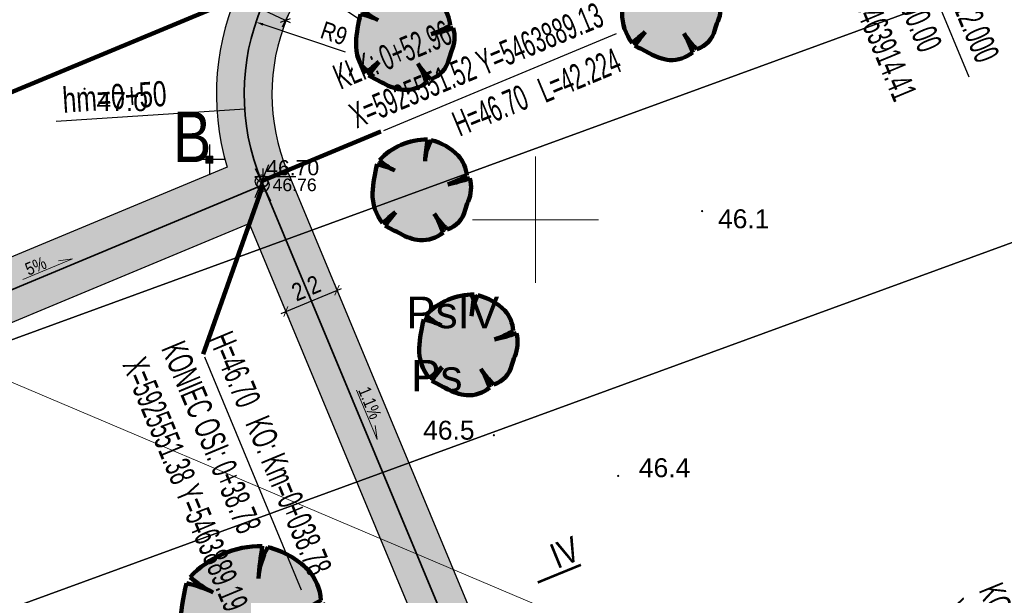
# Model space of a CAD drawing. Header units: metres. Extents: x 0 to 5465380, y 0 to 5925815.
# Tile 40 of 141: x 5463880 to 5463919, y 5925535 to 5925558. Entities that reach past the tile are written whole.
import ezdxf
from ezdxf.enums import TextEntityAlignment as Align

# ---------------------------------------------------------------- set-up
doc = ezdxf.new("R2010")
doc.units = ezdxf.units.M
for name, pattern in [('ACAD_ISO10W100', [18.5, 12, -3, 0.5, -3]), ('CENTER2', [1.125, 0.75, -0.125, 0.125, -0.125]), ('PRZER1-1', [2, 1, -1]), ('PRZER3-1', [4, 3, -1])]:
    doc.linetypes.add(name, pattern=pattern)
for name, color, linetype, lineweight in [('! DB - Nawierzchnia zjazdów', 6, 'Continuous', 30), ('#DEMCAD_OPR.OŚW.ZEW_1_Nr_Pióra__3', 30, 'Continuous', 18), ('#DEMCAD_OPR.OŚW.ZEW_1_Nr_Pióra__5', 161, 'Continuous', 25), ('#DEMCAD_OPR.OŚW.ZEW_1_Nr_Pióra__6', 5, 'Continuous', 35), ('$DR - obrzeże 8x30', 34, 'Continuous', 30), ('$DR - osie ścieżek', 7, 'CENTER2', 15), ('$DR - spadki nawierzchni', 250, 'Continuous', 0), ('$DR - wyp. chodnik', 44, 'Continuous', 5), ('$DR - zał. arch.', 7, 'Continuous', 13), ('$DR - zał. droga', 7, 'Continuous', 13), ('$DR - zał. mapa', 250, 'Continuous', 0), ('____rosliny_Nr_Pióra__161', 62, 'Continuous', 0), ('____rosliny_Nr_Pióra__165', 62, 'Continuous', 200), ('_LL_WOD_Trasa_Nr_Pióra__206', 150, 'Continuous', 211)]:
    doc.layers.add(name, color=color, linetype=linetype, lineweight=lineweight)
for name, color, linetype in [('$DR - opis', 1, 'Continuous'), ('$DR - przekroje', 12, 'Continuous'), ('$DR - rzędne', 1, 'Continuous'), ('$DR - wymiary', 7, 'Continuous'), ('____rosliny', 7, 'Continuous'), ('AecObjExplode_rys 1_Vport_D5A', 7, 'Continuous'), ('AecObjExplode_rys 3_Vport_DDD', 7, 'Continuous'), ('AecObjExplode_rys 4_Vport_E22', 7, 'Continuous'), ('C-DROGI-SYTUACJA', 7, 'Continuous'), ('C-DROGI-SYTUACJA-ETYKIETY', 7, 'Continuous')]:
    doc.layers.add(name, color=color, linetype=linetype)
for name, color, linetype, lineweight, true_color in [('CC_Kanalizacja', 7, 'Continuous', 18, 0x803300), ('CC_Punkt wysokościowy', 7, 'Continuous', 18, 0x0a0909), ('EGBD03', 7, 'Continuous', 18, 0x008000), ('EGBK02_O', 7, 'PRZER3-1', 18, 0x008000), ('EGBU01_O', 7, 'PRZER1-1', 18, 0x008000)]:
    doc.layers.add(name, color=color, linetype=linetype, lineweight=lineweight, true_color=true_color)
doc.styles.add('Arial', font='arial.ttf')
doc.styles.add('ARIAL 2', font='ARIALN.TTF')
doc.styles.add('GEO-INFO', font='arial.ttf')
doc.styles.add('simplex', font='ARIALN.TTF', dxfattribs={"width": 0.7})
doc.styles.get("Standard").update_dxf_attribs({"font": 'arial.ttf'})
doc.dimstyles.new('LINIOWY', dxfattribs={"dimtxt": 0.7, "dimasz": 0.3, "dimexe": 0.3, "dimexo": 0, "dimgap": 0.2, "dimtad": 1, "dimzin": 9, "dimdsep": 46, "dimtxsty": 'ARIAL 2', "dimblk": 'OBLIQUE', "dimcen": 0, "dimdle": 0.2, "dimclrd": 7, "dimclre": 7, "dimclrt": 1, "dimadec": 0, "dimazin": 0, "dimtfac": 1, "dimtofl": 0, "dimtmove": 1, "dimatfit": 3, "dimldrblk": 'OBLIQUE', "dimfxl": 0.3, "dimfxlon": 1, "dimtolj": 1, "dimtzin": 1, "dimarcsym": 0})
doc.dimstyles.new('LINIOWY$4', dxfattribs={"dimtxt": 0.7, "dimasz": 0.3, "dimexe": 0.3, "dimexo": 0, "dimgap": 0.2, "dimtad": 1, "dimzin": 9, "dimdsep": 46, "dimtxsty": 'ARIAL 2', "dimblk1": 'OBLIQUE', "dimsah": 1, "dimcen": 0, "dimdle": 0.2, "dimclrd": 7, "dimclre": 7, "dimclrt": 1, "dimadec": 0, "dimazin": 0, "dimtfac": 1, "dimtofl": 0, "dimtmove": 1, "dimatfit": 3, "dimldrblk": 'OBLIQUE', "dimfxl": 0.3, "dimfxlon": 1, "dimtolj": 1, "dimtzin": 1, "dimarcsym": 0})

# ---------------------------------------------------------------- blocks, each defined once
blk = doc.blocks.new('GK.6640.1913.2022 szara')
at = {"layer": 'CC_Punkt wysokościowy'}
for points in [[(5463882.152, 5925555.193, 1), (5463882.062, 5925555.193, 1)], [(5463906.648, 5925550.34, 1), (5463906.558, 5925550.34, 1)], [(5463898.388, 5925541.455, 1), (5463898.298, 5925541.455, 1)], [(5463903.32, 5925539.839, 1), (5463903.23, 5925539.839, 1)]]:
    blk.add_hatch(color=252, dxfattribs=at).paths.add_polyline_path(points)
at = {"color": 252, "linetype": 'Continuous', "lineweight": 13, "flags": 128}
for points in [[(5463900, 5925547.5), (5463900, 5925552.5)], [(5463897.5, 5925550), (5463902.5, 5925550)]]:
    blk.add_lwpolyline(points, dxfattribs=at)
at = {"layer": 'CC_Kanalizacja', "color": 252}
blk.add_lwpolyline([(5463925.169, 5925524.087), (5463917.463, 5925527.334), (5463872.554, 5925546.371)], dxfattribs=at)
at = {"layer": 'EGBD03', "color": 52, "linetype": 'Continuous', "lineweight": 30}
blk.add_lwpolyline([(5463976.53, 5925486.659), (5463970.344, 5925578.524), (5463983.032, 5925590.042), (5463928.32, 5925650.72), (5463927.256, 5925651.9), (5463894.766, 5925638.737), (5463911.73, 5925597.06), (5463843.77, 5925569.527), (5463856.962, 5925537.116), (5463925.884, 5925562.287), (5463928.865, 5925568.698), (5463933.562, 5925570.413), (5463940.422, 5925551.628), (5463935.726, 5925549.913), (5463929.655, 5925553.021), (5463860.732, 5925527.855), (5463901.732, 5925427.127), (5463960.738, 5925457.702)], close=True, dxfattribs=at)
blk.add_lwpolyline([(5463824.164, 5925585.789), (5463828.477, 5925575.152), (5463845.745, 5925532.569), (5463890.8, 5925421.463), (5463901.732, 5925427.127), (5463860.732, 5925527.855), (5463929.655, 5925553.021), (5463935.726, 5925549.913), (5463940.422, 5925551.628), (5463933.562, 5925570.413), (5463928.865, 5925568.698), (5463925.884, 5925562.287), (5463856.962, 5925537.116), (5463843.77, 5925569.527)], dxfattribs=at)
at = {"layer": 'CC_Punkt wysokościowy', "color": 252, "lineweight": 0, "style": 'Arial'}
for s, p in [('47.0', (5463882.582, 5925554.307)), ('46.1', (5463907.236, 5925549.661)), ('46.5', (5463895.538, 5925541.278)), ('46.4', (5463904.096, 5925539.79))]:
    blk.add_text(s, height=0.75, dxfattribs=at).set_placement(p)
at = {"layer": 'EGBK02_O', "color": 7, "linetype": 'Continuous', "lineweight": 0, "style": 'GEO-INFO'}
blk.add_text('PsIV', height=1.25, dxfattribs=at).set_placement((5463896.712, 5925546.313, 10.8), align=Align.MIDDLE)
at = {"layer": 'EGBU01_O', "color": 7, "linetype": 'Continuous', "lineweight": 0, "style": 'GEO-INFO'}
blk.add_text('Ps', height=1.25, dxfattribs=at).set_placement((5463896.08, 5925543.804, 10.8), align=Align.MIDDLE)
blk = doc.blocks.new('Symbol drzewa rzut 1 12_2', base_point=(5464021.331, 5925651.474))
at = {"layer": '____rosliny_Nr_Pióra__161', "linetype": 'Continuous'}
blk.add_hatch(color=256, dxfattribs=at).paths.add_polyline_path([(5464019.976, 5925648.908, 0.102387), (5464021.145, 5925648.482, 0.189926), (5464022.532, 5925648.9, 0.058172), (5464022.043, 5925650.033, 0.060987), (5464022.784, 5925649.08, 0.261493), (5464023.889, 5925650.213, -0.023868), (5464024.071, 5925650.708, 0.176093), (5464024.209, 5925652.088, -0.033475), (5464022.89, 5925651.757, 0.059133), (5464024.03, 5925652.246, 0.165491), (5464023.55, 5925653.464, 0.138163), (5464021.983, 5925654.408, 0.117282), (5464021.574, 5925653.179, -0.017941), (5464021.76, 5925654.455, 0.21157), (5464018.862, 5925653.307, 0.07472), (5464019.763, 5925652.668, 0.066738), (5464018.72, 5925653.064, 0.048896), (5464018.403, 5925651.358, 0.176271), (5464018.949, 5925649.555, -0.009616), (5464019.736, 5925650.192, 0.030984), (5464019.1, 5925649.388, -0.00375)], flags=0)
at = {"layer": '____rosliny_Nr_Pióra__165', "linetype": 'Continuous'}
for centre, radius, start, end in [((5464021.606, 5925650.61), 3.848, 87.7038, 135.4874), ((5464039.435, 5925651.228), 17.968, 169.6537, 173.7651), ((5464024.363, 5925652.933), 2.799, 148.201, 174.9578), ((5464021.092, 5925651.156), 3.372, 43.1971, 74.6625), ((5464022, 5925652.149), 2.032, 2.7308, 40.3178), ((5464027.263, 5925650.594), 8.893, 163.8748, 175.0721), ((5464017.763, 5925648.978), 4.197, 61.5472, 76.8198), ((5464021.44, 5925655.985), 3.717, 226.083, 243.1759), ((5464021.4, 5925656.805), 5.263, 286.4462, 299.9827), ((5464021.086, 5925661.76), 10.165, 280.2246, 287.8936), ((5464022.242, 5925651.587), 2.029, 334.319, 14.2669), ((5464021.154, 5925651.207), 2.755, 176.8614, 216.849), ((5464029.159, 5925648.553), 5.525, 157.0402, 162.5092), ((5464022.327, 5925650.631), 1.616, 286.4227, 345.04), ((5464035.9, 5925629.435), 26.309, 127.9083, 130.1121), ((5464025.894, 5925644.662), 8.277, 138.0797, 145.1786), ((5464026.305, 5925652.583), 4.967, 210.8951, 224.8549), ((5464017.436, 5925647.374), 5.32, 16.6807, 29.9976), ((5463987.474, 5925590.705), 66.663, 60.81982, 61.67915), ((5464021.589, 5925651.518), 3.068, 238.2841, 261.668), ((5464021.307, 5925650.451), 1.976, 265.2902, 308.3056)]:
    blk.add_arc(centre, radius, start, end, dxfattribs=at)
blk = doc.blocks.new('Symbol drzewa rzut 1 12', base_point=(5464021.331, 5925651.474))
at = {"layer": '____rosliny_Nr_Pióra__161', "linetype": 'Continuous'}
blk.add_hatch(color=256, dxfattribs=at).paths.add_polyline_path([(5464020.428, 5925649.763, 0.102387), (5464021.207, 5925649.479, 0.189926), (5464022.131, 5925649.758, 0.058172), (5464021.806, 5925650.513, 0.060987), (5464022.3, 5925649.878, 0.261493), (5464023.036, 5925650.633, -0.023868), (5464023.157, 5925650.963, 0.176093), (5464023.249, 5925651.883, -0.033475), (5464022.37, 5925651.663, 0.059133), (5464023.13, 5925651.989, 0.165491), (5464022.81, 5925652.801, 0.138163), (5464021.766, 5925653.43, 0.117282), (5464021.493, 5925652.611, -0.017941), (5464021.617, 5925653.461, 0.21157), (5464019.685, 5925652.696, 0.07472), (5464020.285, 5925652.27, 0.066738), (5464019.59, 5925652.534, 0.048896), (5464019.379, 5925651.397, 0.176271), (5464019.743, 5925650.195, -0.009616), (5464020.267, 5925650.619, 0.030984), (5464019.843, 5925650.083, -0.00375)], flags=0)
at = {"layer": '____rosliny_Nr_Pióra__165', "linetype": 'Continuous'}
for centre, radius, start, end in [((5464021.514, 5925650.898), 2.565, 87.7038, 135.4874), ((5464033.401, 5925651.31), 11.978, 169.6537, 173.7651), ((5464023.352, 5925652.446), 1.866, 148.201, 174.9578), ((5464021.171, 5925651.262), 2.248, 43.1971, 74.6625), ((5464021.403, 5925654.481), 2.478, 226.083, 243.1759), ((5464021.777, 5925651.924), 1.355, 2.7308, 40.3178), ((5464025.286, 5925650.887), 5.929, 163.8748, 175.0721), ((5464018.952, 5925649.81), 2.798, 61.5472, 76.8198), ((5464021.377, 5925655.028), 3.509, 286.4462, 299.9827), ((5464021.167, 5925658.332), 6.776, 280.2246, 287.8936), ((5464021.938, 5925651.55), 1.353, 334.319, 14.2669), ((5464021.213, 5925651.296), 1.837, 176.8614, 216.849), ((5464031.043, 5925636.781), 17.539, 127.9083, 130.1121), ((5464024.373, 5925646.933), 5.518, 138.0797, 145.1786), ((5464021.995, 5925650.912), 1.078, 286.4227, 345.04), ((5464026.549, 5925649.526), 3.684, 157.0402, 162.5092), ((5464024.647, 5925652.213), 3.311, 210.8951, 224.8549), ((5464018.734, 5925648.74), 3.546, 16.6807, 29.9976), ((5463998.76, 5925610.961), 44.442, 60.8198, 61.6791), ((5464021.503, 5925651.503), 2.046, 238.2841, 261.668), ((5464021.315, 5925650.792), 1.317, 265.2902, 308.3056)]:
    blk.add_arc(centre, radius, start, end, dxfattribs=at)
blk = doc.blocks.new('świetlica_bezrzecze_PB_PZT oczyszczony')
at = {"layer": '#DEMCAD_OPR.OŚW.ZEW_1_Nr_Pióra__3', "linetype": 'Continuous'}
blk.add_hatch(color=256, dxfattribs=at).paths.add_polyline_path([(5463887.135, 5925552.385, 1), (5463886.99, 5925552.385, 1)], flags=0)
at = {"layer": '#DEMCAD_OPR.OŚW.ZEW_1_Nr_Pióra__6', "linetype": 'Continuous'}
blk.add_hatch(color=256, dxfattribs=at).paths.add_polyline_path([(5463887.202, 5925552.525), (5463886.922, 5925552.525), (5463886.922, 5925552.245), (5463887.202, 5925552.245)], flags=0)
at = {"layer": '#DEMCAD_OPR.OŚW.ZEW_1_Nr_Pióra__3', "linetype": 'Continuous', "flags": 128}
blk.add_lwpolyline([(5463886.922, 5925552.525), (5463887.202, 5925552.525), (5463887.202, 5925552.245), (5463886.922, 5925552.245)], close=True, dxfattribs=at)
at = {"layer": '#DEMCAD_OPR.OŚW.ZEW_1_Nr_Pióra__5', "linetype": 'Continuous', "flags": 128}
for points in [[(5463887.062, 5925552.985), (5463887.062, 5925551.785)], [(5463887.662, 5925552.385), (5463886.462, 5925552.385)]]:
    blk.add_lwpolyline(points, dxfattribs=at)
at = {"layer": '#DEMCAD_OPR.OŚW.ZEW_1_Nr_Pióra__6', "linetype": 'Continuous'}
blk.add_circle((5463887.062, 5925552.385), 0.0725, dxfattribs=at)
at = {"layer": '_LL_WOD_Trasa_Nr_Pióra__206', "linetype": 'Continuous'}
blk.add_line((5463875.395, 5925553.467), (5463932.464, 5925577.219), dxfattribs=at)
at = {"layer": '____rosliny', "linetype": 'Continuous', "rotation": 1.544128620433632}
for name, p in [('Symbol drzewa rzut 1 12', (5463905.386, 5925558.326)), ('Symbol drzewa rzut 1 12', (5463894.826, 5925557.142)), ('Symbol drzewa rzut 1 12', (5463895.481, 5925551.183)), ('Symbol drzewa rzut 1 12', (5463897.33, 5925545.035)), ('Symbol drzewa rzut 1 12_2', (5463888.809, 5925534.064))]:
    blk.add_blockref(name, p, dxfattribs=at)
blk = doc.blocks.new('Rys. 2. Plan sytuacyjny Cynamonowa')
at = {"layer": '! DB - Nawierzchnia zjazdów', "lineweight": 9, "true_color": 0x5994a6}
h = blk.add_hatch(dxfattribs=at)
h.set_pattern_fill('ANSI37', color=135, scale=0.15, angle=26)
h.set_pattern_definition([(71, (0, 0), (-0.45030322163, 0.15505183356), []), (161, (0, 0), (-0.15505183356, -0.45030322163), [])])
edge = h.paths.add_edge_path()
edge.add_line((5463812.143, 5925608.65), (5463827.843, 5925615.171))
edge.add_arc((5463830.144, 5925609.63), 6, 112.5554, 202.1104)
edge.add_line((5463824.586, 5925607.372), (5463896.975, 5925429.191))
edge.add_arc((5463902.534, 5925431.449), 6, 202.1104, 297.3667)
edge.add_line((5463905.292, 5925426.121), (5463890.131, 5925418.273))
edge.add_arc((5463887.373, 5925423.602), 6, 297.3667, 382.1104)
edge.add_line((5463892.931, 5925425.86), (5463820.003, 5925605.367))
edge.add_arc((5463814.444, 5925603.109), 6, 22.1104, 112.5569)
blk = doc.blocks.new('_OBLIQUE')
at = {"color": 0, "linetype": 'ByBlock'}
blk.add_line((-0.5, -0.5), (0.5, 0.5), dxfattribs=at)
blk = doc.blocks.new('*D15')
at = {"layer": '$DR - spadki nawierzchni', "color": 7, "lineweight": -2, "transparency": 16777216}
for p, q in [((5463889.905, 5925546.278), (5463892.306, 5925547.277)), ((5463892.006, 5925547.478), (5463892.236, 5925546.924)), ((5463889.975, 5925546.632), (5463890.205, 5925546.078))]:
    blk.add_line(p, q, dxfattribs=at)
at = {"layer": 'Defpoints', "color": 0, "transparency": 16777216}
for p in [(5463891.97, 5925547.563), (5463892.121, 5925547.201), (5463889.939, 5925546.718)]:
    blk.add_point(p, dxfattribs=at)
at = {"layer": '$DR - spadki nawierzchni', "color": 7, "lineweight": -2, "transparency": 16777216, "xscale": 0.3, "yscale": 0.3, "zscale": 0.3}
for p, rotation in [((5463892.121, 5925547.201), 22.59708777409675), ((5463890.09, 5925546.355), 202.5970877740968)]:
    blk.add_blockref('_OBLIQUE', p, dxfattribs=dict(at, rotation=rotation))
at = {"layer": '$DR - spadki nawierzchni', "color": 1, "transparency": 16777216, "insert": (5463890.894, 5925547.287), "char_height": 0.7, "attachment_point": 5, "rotation": 22.5971, "style": 'ARIAL 2'}
blk.add_mtext('\\A1;2.2', dxfattribs=at)
blk = doc.blocks.new('*D59')
at = {"layer": '$DR - wymiary', "color": 7, "lineweight": -2, "transparency": 16777216}
for p, q in [((5463887.912, 5925558.929), (5463890.261, 5925557.815)), ((5463888.221, 5925559.114), (5463887.964, 5925558.572)), ((5463890.209, 5925558.172), (5463889.952, 5925557.63))]:
    blk.add_line(p, q, dxfattribs=at)
at = {"layer": 'Defpoints', "color": 0, "transparency": 16777216}
for p in [(5463888.313, 5925559.308), (5463890.301, 5925558.366), (5463890.081, 5925557.901)]:
    blk.add_point(p, dxfattribs=at)
at = {"layer": '$DR - wymiary', "color": 7, "lineweight": -2, "transparency": 16777216, "xscale": 0.3, "yscale": 0.3, "zscale": 0.3}
for p, rotation in [((5463888.093, 5925558.843), 154.6360561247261), ((5463890.081, 5925557.901), 334.6360561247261)]:
    blk.add_blockref('_OBLIQUE', p, dxfattribs=dict(at, rotation=rotation))
at = {"layer": '$DR - wymiary', "color": 1, "transparency": 16777216, "insert": (5463889.323, 5925558.87), "char_height": 0.7, "attachment_point": 5, "rotation": 334.6361, "style": 'ARIAL 2'}
blk.add_mtext('\\A1;2.2', dxfattribs=at)
blk = doc.blocks.new('*D60')
at = {"layer": '$DR - wymiary', "color": 7, "lineweight": -2, "transparency": 16777216}
blk.add_line((5463892.454, 5925556.649), (5463889.189, 5925557.742), dxfattribs=at)
at = {"layer": '$DR - wymiary', "color": 7, "transparency": 16777216}
blk.add_solid([(5463889.205, 5925557.789), (5463889.173, 5925557.694), (5463888.905, 5925557.837)], dxfattribs=at)
at = {"layer": 'Defpoints', "color": 0, "transparency": 16777216}
for p in [(5463888.905, 5925557.837), (5463897.44, 5925554.982)]:
    blk.add_point(p, dxfattribs=at)
at = {"layer": '$DR - wymiary', "color": 1, "transparency": 16777216, "insert": (5463892.002, 5925557.389), "char_height": 0.7, "attachment_point": 5, "rotation": 341.5017, "style": 'ARIAL 2'}
blk.add_mtext('\\A1;R9', dxfattribs=at)
blk = doc.blocks.new('*D61')
at = {"layer": '$DR - wymiary', "color": 7, "lineweight": -2, "transparency": 16777216}
blk.add_line((5463893.029, 5925557.928), (5463891.12, 5925559.203), dxfattribs=at)
at = {"layer": '$DR - wymiary', "color": 7, "transparency": 16777216}
blk.add_solid([(5463891.148, 5925559.245), (5463891.092, 5925559.162), (5463890.871, 5925559.37)], dxfattribs=at)
at = {"layer": 'Defpoints', "color": 0, "transparency": 16777216}
for p in [(5463890.871, 5925559.37), (5463897.44, 5925554.982)]:
    blk.add_point(p, dxfattribs=at)
at = {"layer": '$DR - wymiary', "color": 1, "transparency": 16777216, "insert": (5463892.509, 5925558.946), "char_height": 0.7, "attachment_point": 5, "rotation": 326.2551, "style": 'ARIAL 2'}
blk.add_mtext('\\A1;R7.9', dxfattribs=at)
blk = doc.blocks.new('*D62')
at = {"layer": '$DR - wymiary', "color": 7, "lineweight": -2, "transparency": 16777216}
blk.add_line((5463885.997, 5925561.214), (5463888.306, 5925559.956), dxfattribs=at)
at = {"layer": '$DR - wymiary', "color": 7, "transparency": 16777216}
blk.add_solid([(5463888.33, 5925560), (5463888.282, 5925559.912), (5463888.57, 5925559.812)], dxfattribs=at)
at = {"layer": 'Defpoints', "color": 0, "transparency": 16777216}
for p in [(5463888.57, 5925559.812), (5463897.44, 5925554.982)]:
    blk.add_point(p, dxfattribs=at)
at = {"layer": '$DR - wymiary', "color": 1, "transparency": 16777216, "insert": (5463887.286, 5925561.146), "char_height": 0.7, "attachment_point": 5, "rotation": 331.4259, "style": 'ARIAL 2'}
blk.add_mtext('\\A1;R10.1', dxfattribs=at)
blk = doc.blocks.new('*D135')
at = {"layer": '$DR - wymiary', "color": 7, "lineweight": -2, "transparency": 16777216}
for p, q in [((5463954.935, 5925543.267), (5463950.079, 5925543.267)), ((5463955.535, 5925542.11), (5463954.935, 5925543.267)), ((5463956.528, 5925542.11), (5463955.535, 5925542.11))]:
    blk.add_line(p, q, dxfattribs=at)
at = {"layer": 'Defpoints', "color": 0, "transparency": 16777216}
for p in [(5463954.335, 5925543.267), (5463956.528, 5925542.11), (0, 0)]:
    blk.add_point(p, dxfattribs=at)
at = {"layer": '$DR - wymiary', "color": 1, "transparency": 16777216, "insert": (5463952.107, 5925543.825), "char_height": 0.7, "attachment_point": 5, "style": 'ARIAL 2'}
blk.add_mtext('\\A1;5925542.11', dxfattribs=at)
blk = doc.blocks.new('*D136')
at = {"layer": '$DR - wymiary', "color": 7, "lineweight": -2, "transparency": 16777216}
blk.add_line((5463956.528, 5925542.11), (5463956.528, 5925536.093), dxfattribs=at)
at = {"layer": 'Defpoints', "color": 0, "transparency": 16777216}
for p in [(5463956.528, 5925542.11), (5463956.528, 5925540.459), (0, 0)]:
    blk.add_point(p, dxfattribs=at)
at = {"layer": '$DR - wymiary', "color": 1, "transparency": 16777216, "insert": (5463955.971, 5925538.176), "char_height": 0.7, "attachment_point": 5, "rotation": 90, "style": 'ARIAL 2'}
blk.add_mtext('\\A1;5463956.53', dxfattribs=at)
blk = doc.blocks.new('*D137')
at = {"layer": '$DR - wymiary', "color": 7, "lineweight": -2, "transparency": 16777216}
blk.add_line((5463958.724, 5925585.382), (5463964.93, 5925585.382), dxfattribs=at)
at = {"layer": 'Defpoints', "color": 0, "transparency": 16777216}
for p in [(5463958.724, 5925585.382), (5463960.561, 5925585.382), (0, 0)]:
    blk.add_point(p, dxfattribs=at)
at = {"layer": '$DR - wymiary', "color": 1, "transparency": 16777216, "insert": (5463962.845, 5925585.94), "char_height": 0.7, "attachment_point": 5, "style": 'ARIAL 2'}
blk.add_mtext('\\A1;5925585.38', dxfattribs=at)
blk = doc.blocks.new('*D138')
at = {"layer": '$DR - wymiary', "color": 7, "lineweight": -2, "transparency": 16777216}
blk.add_line((5463958.724, 5925585.382), (5463958.724, 5925592.131), dxfattribs=at)
at = {"layer": 'Defpoints', "color": 0, "transparency": 16777216}
for p in [(5463958.724, 5925587.769), (5463958.724, 5925585.382), (0, 0)]:
    blk.add_point(p, dxfattribs=at)
at = {"layer": '$DR - wymiary', "color": 1, "transparency": 16777216, "insert": (5463958.166, 5925590.05), "char_height": 0.7, "attachment_point": 5, "rotation": 90, "style": 'ARIAL 2'}
blk.add_mtext('\\A1;5463958.72', dxfattribs=at)
blk = doc.blocks.new('*D139')
at = {"layer": '$DR - wymiary', "color": 7, "lineweight": -2, "transparency": 16777216}
blk.add_line((5463922.753, 5925589.968), (5463916.372, 5925589.968), dxfattribs=at)
at = {"layer": 'Defpoints', "color": 0, "transparency": 16777216}
for p in [(5463920.738, 5925589.968), (5463922.753, 5925589.968), (0, 0)]:
    blk.add_point(p, dxfattribs=at)
at = {"layer": '$DR - wymiary', "color": 1, "transparency": 16777216, "insert": (5463918.455, 5925590.526), "char_height": 0.7, "attachment_point": 5, "style": 'ARIAL 2'}
blk.add_mtext('\\A1;5925589.97', dxfattribs=at)
blk = doc.blocks.new('*D140')
at = {"layer": '$DR - wymiary', "color": 7, "lineweight": -2, "transparency": 16777216}
blk.add_line((5463922.753, 5925589.968), (5463922.753, 5925583.407), dxfattribs=at)
at = {"layer": 'Defpoints', "color": 0, "transparency": 16777216}
for p in [(5463922.753, 5925589.968), (5463922.753, 5925587.778), (0, 0)]:
    blk.add_point(p, dxfattribs=at)
at = {"layer": '$DR - wymiary', "color": 1, "transparency": 16777216, "insert": (5463922.195, 5925585.493), "char_height": 0.7, "attachment_point": 5, "rotation": 90, "style": 'ARIAL 2'}
blk.add_mtext('\\A1;5463922.75', dxfattribs=at)
blk = doc.blocks.new('*D141')
at = {"layer": '$DR - wymiary', "color": 7, "lineweight": -2, "transparency": 16777216}
blk.add_line((5463902.252, 5925579.937), (5463902.252, 5925574.012), dxfattribs=at)
at = {"layer": 'Defpoints', "color": 0, "transparency": 16777216}
for p in [(5463902.252, 5925579.937), (5463902.252, 5925578.383), (0, 0)]:
    blk.add_point(p, dxfattribs=at)
at = {"layer": '$DR - wymiary', "color": 1, "transparency": 16777216, "insert": (5463901.695, 5925576.097), "char_height": 0.7, "attachment_point": 5, "rotation": 90, "style": 'ARIAL 2'}
blk.add_mtext('\\A1;5463902.25', dxfattribs=at)
blk = doc.blocks.new('*D142')
at = {"layer": '$DR - wymiary', "color": 7, "lineweight": -2, "transparency": 16777216}
blk.add_line((5463902.252, 5925579.937), (5463895.575, 5925579.937), dxfattribs=at)
at = {"layer": 'Defpoints', "color": 0, "transparency": 16777216}
for p in [(5463899.94, 5925579.937), (5463902.252, 5925579.937), (0, 0)]:
    blk.add_point(p, dxfattribs=at)
at = {"layer": '$DR - wymiary', "color": 1, "transparency": 16777216, "insert": (5463897.658, 5925580.495), "char_height": 0.7, "attachment_point": 5, "style": 'ARIAL 2'}
blk.add_mtext('\\A1;5925579.94', dxfattribs=at)
blk = doc.blocks.new('AeccTickCircle')
at = {"color": 0, "linetype": 'ByBlock', "lineweight": -2}
blk.add_circle((0, 0), 0.5, dxfattribs=at)
blk = doc.blocks.new('kota')
at = {"color": 0, "linetype": 'ByBlock', "lineweight": -2}
for p, q in [((0, 0), (0, 1)), ((2, 0.5), (-0.5, 0.5)), ((-0.5, 0.5), (0, 0))]:
    blk.add_line(p, q, dxfattribs=at)
blk = doc.blocks.new('AecObjExplode_rys 1_Vport_D5A')
at = {"layer": 'C-DROGI-SYTUACJA', "color": 152, "linetype": 'ACAD_ISO10W100', "lineweight": 35, "ltscale": 4}
for p, q in [((5463889.13, 5925551.523), (5463905.355, 5925512.541)), ((5463853.388, 5925536.476), (5463889.191, 5925551.378))]:
    blk.add_line(p, q, dxfattribs=at)
blk.add_arc((5463897.44, 5925554.982), 9, 112.5971, 202.5971, dxfattribs=at)
at = {"layer": 'C-DROGI-SYTUACJA-ETYKIETY', "color": 1, "linetype": 'Continuous', "lineweight": -3}
for p, q in [((5463913.341, 5925564.903), (5463917.183, 5925555.671)), ((5463893.977, 5925553.541), (5463903.21, 5925557.383)), ((5463888.459, 5925554.388), (5463880.975, 5925553.894)), ((5463886.86, 5925544.559), (5463890.703, 5925535.326))]:
    blk.add_line(p, q, dxfattribs=at)
at = {"layer": '$DR - wymiary', "color": 1, "linetype": 'Continuous', "lineweight": -3, "xscale": 0.4999999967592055, "yscale": 0.4999999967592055, "zscale": 0.4999999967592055, "rotation": 292.5970877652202}
blk.add_blockref('AeccTickCircle', (5463889.13, 5925551.523), dxfattribs=at)
at = {"layer": '$DR - wymiary', "color": 7, "linetype": 'Continuous', "lineweight": -3, "xscale": 0.6500000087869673, "yscale": 0.6500000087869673, "zscale": 0.6500000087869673}
blk.add_blockref('kota', (5463889.191, 5925551.378), dxfattribs=at)
at = {"layer": '$DR - wymiary', "color": 1, "linetype": 'Continuous', "lineweight": -3, "extrusion": (4.70569e-17, -1.13063e-16, -1), "xscale": 0.4999999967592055, "yscale": 0.4999999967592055, "zscale": 0.4999999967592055, "rotation": 157.4029122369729}
blk.add_blockref('AeccTickCircle', (-5463889.191, 5925551.378), dxfattribs=at)
at = {"layer": 'C-DROGI-SYTUACJA-ETYKIETY', "color": 1, "linetype": 'Continuous', "lineweight": -3, "char_height": 1, "style": 'simplex'}
for s, insert, attachment_point, rotation in [('POCZĄTEK OSI: 0+00.00\\PX=5925571.79 Y=5463914.41', (5463912.582, 5925565.522), 1, 292.5971), ('{\\fArial Narrow|b0|i0|c0|p34;R=12.000}', (5463917.49, 5925556.137), 9, 292.5971), ('KŁK: 0+52.96\\PX=5925551.52 Y=5463889.13', (5463892.901, 5925553.594), 7, 22.5971), ('{\\fArial Narrow|b0|i0|c0|p34;L=42.224}', (5463903.099, 5925556.836), 3, 22.5971), ('{\\fArial|b0|i0|c0|p34;hm=\\fArial|b0|i0|c238|p34;0+50\\fArial|b0|i0|c0|p34;}', (5463881.267, 5925554.226), 7, 3.7806), ('KONIEC OSI: 0+38.78\\PX=5925551.38 Y=5463889.19', (5463886.059, 5925545.281), 1, 292.5971), ('{\\fArial Narrow|b0|i0|c0|p34;KO: Km=0+038.78}', (5463891.01, 5925535.793), 9, 292.5971), ('KONIEC OSI: 0+64.27\\PX=5925522.66 Y=5463927.49', (5463918.497, 5925535.69), 1, 292.0973)]:
    blk.add_mtext(s, dxfattribs=dict(at, insert=insert, attachment_point=attachment_point, rotation=rotation))
at = {"layer": 'C-DROGI-SYTUACJA-ETYKIETY', "color": 7, "linetype": 'Continuous', "lineweight": -3, "char_height": 1, "style": 'simplex'}
for insert, attachment_point, rotation in [((5463899.807, 5925554.446), 9, 22.5971), ((5463889.127, 5925542.846), 3, 292.5971)]:
    blk.add_mtext('{\\fArial Narrow|b0|i0|c238|p34;H=}46.70', dxfattribs=dict(at, insert=insert, attachment_point=attachment_point, rotation=rotation))
at = {"layer": 'C-DROGI-SYTUACJA-ETYKIETY', "color": 1, "linetype": 'Continuous', "lineweight": -3, "insert": (5463889.316, 5925551.753), "char_height": 0.6, "attachment_point": 7}
blk.add_mtext('46.70', dxfattribs=at)
at = {"layer": 'C-DROGI-SYTUACJA-ETYKIETY', "color": 7, "linetype": 'Continuous', "lineweight": -3, "insert": (5463889.566, 5925551.378), "char_height": 0.5, "attachment_point": 4}
blk.add_mtext('{\\fArial|b0|i0|c238|p34;46.76}', dxfattribs=at)
at = {"layer": 'C-DROGI-SYTUACJA-ETYKIETY', "color": 7, "linetype": 'Continuous', "lineweight": -3}
for points in [[(5463889.13, 5925551.523), (5463893.862, 5925553.493)], [(5463889.191, 5925551.378), (5463886.812, 5925544.674)]]:
    blk.add_leader(points, dimstyle='LINIOWY', override={"dimscale": 1, "dimasz": 0, "dimclrd": 256, "dimlwd": 65535}, dxfattribs=at)
blk = doc.blocks.new('AecObjExplode_rys 4_Vport_E22')
at = {"layer": 'C-DROGI-SYTUACJA', "color": 152, "linetype": 'ACAD_ISO10W100', "lineweight": 35, "ltscale": 4}
for p, q in [((5463889.13, 5925551.523), (5463905.355, 5925512.541)), ((5463853.388, 5925536.476), (5463889.191, 5925551.378))]:
    blk.add_line(p, q, dxfattribs=at)
blk.add_arc((5463897.44, 5925554.982), 9, 112.5971, 202.5971, dxfattribs=at)
at = {"layer": 'C-DROGI-SYTUACJA-ETYKIETY', "color": 1, "linetype": 'Continuous', "lineweight": -3}
for p, q in [((5463913.341, 5925564.903), (5463917.183, 5925555.671)), ((5463893.977, 5925553.541), (5463903.21, 5925557.383)), ((5463888.459, 5925554.388), (5463880.975, 5925553.894)), ((5463886.86, 5925544.559), (5463890.703, 5925535.326))]:
    blk.add_line(p, q, dxfattribs=at)
at = {"layer": '$DR - wymiary', "color": 1, "linetype": 'Continuous', "lineweight": -3, "xscale": 0.500000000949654, "yscale": 0.500000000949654, "zscale": 0.500000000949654, "rotation": 292.5970877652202}
blk.add_blockref('AeccTickCircle', (5463889.13, 5925551.523), dxfattribs=at)
at = {"layer": '$DR - wymiary', "color": 7, "linetype": 'Continuous', "lineweight": -3, "xscale": 0.6500000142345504, "yscale": 0.6500000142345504, "zscale": 0.6500000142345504}
blk.add_blockref('kota', (5463889.191, 5925551.378), dxfattribs=at)
at = {"layer": '$DR - wymiary', "color": 1, "linetype": 'Continuous', "lineweight": -3, "extrusion": (4.70569e-17, -1.13063e-16, -1), "xscale": 0.500000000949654, "yscale": 0.500000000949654, "zscale": 0.500000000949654, "rotation": 157.4029122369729}
blk.add_blockref('AeccTickCircle', (-5463889.191, 5925551.378), dxfattribs=at)
at = {"layer": 'C-DROGI-SYTUACJA-ETYKIETY', "color": 1, "linetype": 'Continuous', "lineweight": -3, "char_height": 1, "style": 'simplex'}
for s, insert, attachment_point, rotation in [('POCZĄTEK OSI: 0+00.00\\PX=5925571.79 Y=5463914.41', (5463912.582, 5925565.522), 1, 292.5971), ('{\\fArial Narrow|b0|i0|c0|p34;R=12.000}', (5463917.49, 5925556.137), 9, 292.5971), ('KŁK: 0+52.96\\PX=5925551.52 Y=5463889.13', (5463892.901, 5925553.594), 7, 22.5971), ('{\\fArial Narrow|b0|i0|c0|p34;L=42.224}', (5463903.099, 5925556.836), 3, 22.5971), ('{\\fArial|b0|i0|c0|p34;hm=\\fArial|b0|i0|c238|p34;0+50\\fArial|b0|i0|c0|p34;}', (5463881.267, 5925554.226), 7, 3.7806), ('KONIEC OSI: 0+38.78\\PX=5925551.38 Y=5463889.19', (5463886.059, 5925545.281), 1, 292.5971), ('{\\fArial Narrow|b0|i0|c0|p34;KO: Km=0+038.78}', (5463891.01, 5925535.793), 9, 292.5971), ('KONIEC OSI: 0+64.27\\PX=5925522.66 Y=5463927.49', (5463918.497, 5925535.69), 1, 292.0973)]:
    blk.add_mtext(s, dxfattribs=dict(at, insert=insert, attachment_point=attachment_point, rotation=rotation))
at = {"layer": 'C-DROGI-SYTUACJA-ETYKIETY', "color": 7, "linetype": 'Continuous', "lineweight": -3, "char_height": 1, "style": 'simplex'}
for insert, attachment_point, rotation in [((5463899.807, 5925554.446), 9, 22.5971), ((5463889.127, 5925542.846), 3, 292.5971)]:
    blk.add_mtext('{\\fArial Narrow|b0|i0|c238|p34;H=}46.70', dxfattribs=dict(at, insert=insert, attachment_point=attachment_point, rotation=rotation))
at = {"layer": 'C-DROGI-SYTUACJA-ETYKIETY', "color": 1, "linetype": 'Continuous', "lineweight": -3, "insert": (5463889.316, 5925551.753), "char_height": 0.6, "attachment_point": 7}
blk.add_mtext('46.70', dxfattribs=at)
at = {"layer": 'C-DROGI-SYTUACJA-ETYKIETY', "color": 7, "linetype": 'Continuous', "lineweight": -3, "insert": (5463889.566, 5925551.378), "char_height": 0.5, "attachment_point": 4}
blk.add_mtext('{\\fArial|b0|i0|c238|p34;46.76}', dxfattribs=at)
at = {"layer": 'C-DROGI-SYTUACJA-ETYKIETY', "color": 7, "linetype": 'Continuous', "lineweight": -3}
for points in [[(5463889.13, 5925551.523), (5463893.862, 5925553.493)], [(5463889.191, 5925551.378), (5463886.812, 5925544.674)]]:
    blk.add_leader(points, dimstyle='LINIOWY', override={"dimscale": 1, "dimasz": 0, "dimclrd": 256, "dimlwd": 65535}, dxfattribs=at)
blk = doc.blocks.new('AecObjExplode_rys 3_Vport_DDD')
at = {"layer": 'C-DROGI-SYTUACJA', "color": 152, "linetype": 'ACAD_ISO10W100', "lineweight": 35, "ltscale": 4}
for p, q in [((5463889.13, 5925551.523), (5463905.355, 5925512.541)), ((5463853.388, 5925536.476), (5463889.191, 5925551.378))]:
    blk.add_line(p, q, dxfattribs=at)
blk.add_arc((5463897.44, 5925554.982), 9, 112.5971, 202.5971, dxfattribs=at)
at = {"layer": 'C-DROGI-SYTUACJA-ETYKIETY', "color": 1, "linetype": 'Continuous', "lineweight": -3}
for p, q in [((5463913.341, 5925564.903), (5463917.183, 5925555.671)), ((5463893.977, 5925553.541), (5463903.21, 5925557.383)), ((5463888.459, 5925554.388), (5463880.975, 5925553.894)), ((5463886.86, 5925544.559), (5463890.703, 5925535.326))]:
    blk.add_line(p, q, dxfattribs=at)
at = {"layer": '$DR - wymiary', "color": 1, "linetype": 'Continuous', "lineweight": -3, "xscale": 0.4999999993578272, "yscale": 0.4999999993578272, "zscale": 0.4999999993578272, "rotation": 292.5970877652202}
blk.add_blockref('AeccTickCircle', (5463889.13, 5925551.523), dxfattribs=at)
at = {"layer": '$DR - wymiary', "color": 7, "linetype": 'Continuous', "lineweight": -3, "xscale": 0.6500000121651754, "yscale": 0.6500000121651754, "zscale": 0.6500000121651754}
blk.add_blockref('kota', (5463889.191, 5925551.378), dxfattribs=at)
at = {"layer": '$DR - wymiary', "color": 1, "linetype": 'Continuous', "lineweight": -3, "extrusion": (4.70569e-17, -1.13063e-16, -1), "xscale": 0.4999999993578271, "yscale": 0.4999999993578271, "zscale": 0.4999999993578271, "rotation": 157.4029122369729}
blk.add_blockref('AeccTickCircle', (-5463889.191, 5925551.378), dxfattribs=at)
at = {"layer": 'C-DROGI-SYTUACJA-ETYKIETY', "color": 1, "linetype": 'Continuous', "lineweight": -3, "char_height": 1, "style": 'simplex'}
for s, insert, attachment_point, rotation in [('POCZĄTEK OSI: 0+00.00\\PX=5925571.79 Y=5463914.41', (5463912.582, 5925565.522), 1, 292.5971), ('{\\fArial Narrow|b0|i0|c0|p34;R=12.000}', (5463917.49, 5925556.137), 9, 292.5971), ('KŁK: 0+52.96\\PX=5925551.52 Y=5463889.13', (5463892.901, 5925553.594), 7, 22.5971), ('{\\fArial Narrow|b0|i0|c0|p34;L=42.224}', (5463903.099, 5925556.836), 3, 22.5971), ('{\\fArial|b0|i0|c0|p34;hm=\\fArial|b0|i0|c238|p34;0+50\\fArial|b0|i0|c0|p34;}', (5463881.267, 5925554.226), 7, 3.7806), ('KONIEC OSI: 0+38.78\\PX=5925551.38 Y=5463889.19', (5463886.059, 5925545.281), 1, 292.5971), ('{\\fArial Narrow|b0|i0|c0|p34;KO: Km=0+038.78}', (5463891.01, 5925535.793), 9, 292.5971), ('KONIEC OSI: 0+64.27\\PX=5925522.66 Y=5463927.49', (5463918.497, 5925535.69), 1, 292.0973)]:
    blk.add_mtext(s, dxfattribs=dict(at, insert=insert, attachment_point=attachment_point, rotation=rotation))
at = {"layer": 'C-DROGI-SYTUACJA-ETYKIETY', "color": 7, "linetype": 'Continuous', "lineweight": -3, "char_height": 1, "style": 'simplex'}
for insert, attachment_point, rotation in [((5463899.807, 5925554.446), 9, 22.5971), ((5463889.127, 5925542.846), 3, 292.5971)]:
    blk.add_mtext('{\\fArial Narrow|b0|i0|c238|p34;H=}46.70', dxfattribs=dict(at, insert=insert, attachment_point=attachment_point, rotation=rotation))
at = {"layer": 'C-DROGI-SYTUACJA-ETYKIETY', "color": 1, "linetype": 'Continuous', "lineweight": -3, "insert": (5463889.316, 5925551.753), "char_height": 0.6, "attachment_point": 7}
blk.add_mtext('46.70', dxfattribs=at)
at = {"layer": 'C-DROGI-SYTUACJA-ETYKIETY', "color": 7, "linetype": 'Continuous', "lineweight": -3, "insert": (5463889.566, 5925551.378), "char_height": 0.5, "attachment_point": 4}
blk.add_mtext('{\\fArial|b0|i0|c238|p34;46.76}', dxfattribs=at)
at = {"layer": 'C-DROGI-SYTUACJA-ETYKIETY', "color": 7, "linetype": 'Continuous', "lineweight": -3}
for points in [[(5463889.13, 5925551.523), (5463893.862, 5925553.493)], [(5463889.191, 5925551.378), (5463886.812, 5925544.674)]]:
    blk.add_leader(points, dimstyle='LINIOWY', override={"dimscale": 1, "dimasz": 0, "dimclrd": 256, "dimlwd": 65535}, dxfattribs=at)

msp = doc.modelspace()

# ---------------------------------------------------------------- hatches: boundary and pattern name
at = {"layer": '$DR - wyp. chodnik'}
h = msp.add_hatch(dxfattribs=at)
h.set_pattern_fill('AR-SAND', color=256, scale=0.01)
h.set_pattern_definition([(37.5, (500, 0), (-0.01600031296, 0.48941323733), [0, -0.38608, 0, -0.4318, 0, -0.41275]), (7.5, (500, 0), (0.44952328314, 0.71682510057), [0, -0.20828, 0, -0.34798, 0, -0.13335]), (327.5, (499.6876, 0), (0.790992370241, 0.001437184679), [0, -0.127, 0, -0.4572, 0, -0.5969]), (317.5, (499.6876, 0), (0.76355645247, 0.22292932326), [0, -0.0635, 0, -0.29972, 0, -0.3429])])
h.paths.add_polyline_path([(5463958.811, 5925573.433, 1.284126), (5463952.971, 5925595.856), (5463945.622, 5925613.63), (5463944.143, 5925613.018), (5463946.37, 5925607.633, 0.194771), (5463934.37, 5925592.77, 0.959366), (5463910.944, 5925588.139, 1.531072), (5463902.406, 5925567.988), (5463893.559, 5925564.306, 0.384254), (5463887.764, 5925552.083), (5463862.231, 5925541.456), (5463863.153, 5925539.241), (5463888.637, 5925549.847), (5463903.669, 5925513.728), (5463903.08, 5925513.225), (5463904.38, 5925511.705), (5463904.595, 5925511.889), (5463910.657, 5925504.009), (5463924.399, 5925502.717), (5463924.162, 5925500.211), (5463926.552, 5925499.986), (5463926.788, 5925502.493), (5463940.548, 5925501.199), (5463939.758, 5925492.8), (5463941.75, 5925492.612), (5463945.889, 5925536.637, 1.642027), (5463958.177, 5925553.955)])
h.paths.add_polyline_path([(5463914.368, 5925570.584, -0.565703), (5463929.546, 5925559.395), (5463926.129, 5925523.186), (5463905.587, 5925514.846), (5463890.146, 5925551.946, -0.414214), (5463894.404, 5925562.275)], flags=16)
h.paths.add_polyline_path([(5463892.202, 5925579.937, -1), (5463912.302, 5925579.937, -1)], flags=16)
h.paths.add_polyline_path([(5463910.621, 5925571.408, 0.241691), (5463914.061, 5925581.767, 0.332), (5463928.141, 5925579.302), (5463928.394, 5925578.805)], flags=16)
h.paths.add_polyline_path([(5463921.709, 5925573.639), (5463929.394, 5925576.838), (5463944.809, 5925546.509), (5463940.735, 5925503.19), (5463926.976, 5925504.484), (5463932.165, 5925559.475, 0.382129)], flags=16)
h.paths.add_polyline_path([(5463912.703, 5925589.968, -1), (5463932.803, 5925589.968, -1)], flags=16)
h.paths.add_polyline_path([(5463929.85, 5925580.354, 0.111618), (5463933.295, 5925584.342, 0.375671), (5463956.374, 5925560.041), (5463956.18, 5925554.068, 0.258572), (5463946.204, 5925548.178)], flags=16)
h.paths.add_polyline_path([(5463947.101, 5925605.865), (5463951.602, 5925594.979, 0.663307), (5463956.814, 5925573.586), (5463956.436, 5925561.944, -0.732242)], flags=16)
h.paths.add_polyline_path([(5463948.674, 5925585.382, -1), (5463968.774, 5925585.382, -1)], flags=16)
h.paths.add_polyline_path([(5463956.118, 5925552.165), (5463955.923, 5925546.165, 8.05786), (5463957.918, 5925545.968), (5463958.115, 5925552.043, -20.041857)], flags=16)
h.paths.add_polyline_path([(5463926.126, 5925521.027), (5463924.587, 5925504.708), (5463911.711, 5925505.919), (5463906.286, 5925512.971)], flags=16)

# ---------------------------------------------------------------- linework, layer by layer
at = {"layer": '$DR - obrzeże 8x30', "flags": 128}
msp.add_lwpolyline([(5463944.143, 5925613.018), (5463946.37, 5925607.633, 0.194771), (5463934.37, 5925592.77, 0.959366), (5463910.944, 5925588.139, 1.531072), (5463902.406, 5925567.988), (5463893.559, 5925564.306, 0.384254), (5463887.764, 5925552.083), (5463852.927, 5925537.584)], format="xyb", dxfattribs=at)
msp.add_lwpolyline([(5463894.404, 5925562.275, 0.414214), (5463890.146, 5925551.946), (5463905.587, 5925514.846), (5463926.129, 5925523.186), (5463929.546, 5925559.395, 0.565703), (5463914.368, 5925570.584), (5463894.404, 5925562.275)], format="xyb", close=True, dxfattribs=at)
msp.add_lwpolyline([(5463853.849, 5925535.368), (5463888.637, 5925549.847), (5463903.669, 5925513.728), (5463896.055, 5925507.22), (5463872.759, 5925501.518), (5463868.323, 5925499.717)], dxfattribs=at)
at = {"layer": '$DR - osie ścieżek', "flags": 128}
msp.add_lwpolyline([(5463929.82, 5925578.207), (5463893.981, 5925563.291, 0.414214), (5463889.13, 5925551.523), (5463905.355, 5925512.541), (5463911.184, 5925504.964), (5463941.637, 5925502.101)], format="xyb", dxfattribs=at)
msp.add_lwpolyline([(5463853.388, 5925536.476), (5463889.191, 5925551.378)], dxfattribs=at)
at = {"layer": '$DR - przekroje', "const_width": 0.1, "flags": 128}
msp.add_lwpolyline([(5463901.797, 5925536.314), (5463900.084, 5925535.614)], dxfattribs=at)
at = {"layer": '$DR - spadki nawierzchni', "flags": 128}
for points in [[(5463879.664, 5925547.632), (5463881.623, 5925548.445), (5463881.073, 5925548.368)], [(5463892.897, 5925543.245), (5463893.71, 5925541.286), (5463893.633, 5925541.836)]]:
    msp.add_lwpolyline(points, dxfattribs=at)

# ---------------------------------------------------------------- block references
at = {"layer": '$DR - zał. arch.'}
msp.add_blockref('świetlica_bezrzecze_PB_PZT oczyszczony', (0, 0), dxfattribs=at)
at = {"layer": '$DR - zał. droga'}
msp.add_blockref('Rys. 2. Plan sytuacyjny Cynamonowa', (0, 0), dxfattribs=at)
at = {"layer": '$DR - zał. mapa'}
msp.add_blockref('GK.6640.1913.2022 szara', (0, 0), dxfattribs=at)
at = {"layer": 'AecObjExplode_rys 1_Vport_D5A'}
msp.add_blockref('AecObjExplode_rys 1_Vport_D5A', (0, 0), dxfattribs=at)
at = {"layer": 'AecObjExplode_rys 3_Vport_DDD'}
msp.add_blockref('AecObjExplode_rys 3_Vport_DDD', (0, 0), dxfattribs=at)
at = {"layer": 'AecObjExplode_rys 4_Vport_E22'}
msp.add_blockref('AecObjExplode_rys 4_Vport_E22', (0, 0), dxfattribs=at)

# ---------------------------------------------------------------- texts
at = {"layer": '$DR - opis', "insert": (5463885.607, 5925553.281), "char_height": 2, "attachment_point": 4, "style": 'ARIAL 2'}
msp.add_mtext_dynamic_manual_height_columns('B', width=16.96519, gutter_width=100, heights=[0], dxfattribs=at)
at = {"layer": '$DR - przekroje', "insert": (5463901.159, 5925536.81), "char_height": 1, "attachment_point": 5, "rotation": 22.2467, "style": 'ARIAL 2'}
msp.add_mtext('\\A1;IV', dxfattribs=at)
at = {"layer": '$DR - rzędne', "color": 1, "char_height": 0.5, "attachment_point": 5, "style": 'ARIAL 2'}
for s, insert, rotation in [('\\A1;5%', (5463880.172, 5925548.164), 22.5185), ('\\A1;1.1%', (5463893.429, 5925542.736), 292.5185)]:
    msp.add_mtext(s, dxfattribs=dict(at, insert=insert, rotation=rotation))

# ---------------------------------------------------------------- dimensions: what is measured, and where the dimension line sits
at = {"layer": '$DR - spadki nawierzchni'}
dim = msp.add_aligned_dim(p1=(5463889.939, 5925546.718), p2=(5463891.97, 5925547.563), distance=-0.393, dimstyle='LINIOWY', dxfattribs=at)
dim.commit()
dim.dimension.update_dxf_attribs({"geometry": '*D15', "text_midpoint": (5463890.894, 5925547.287)})
at = {"layer": '$DR - wymiary'}
for feature_location, offset, dtype, picture, middle in [((5463958.723835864, 5925585.382389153), (0, 2.386563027), 1, '*D138', (5463958.166434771, 5925590.050091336)), ((5463922.752579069, 5925589.968201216), (-2.014375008, 0), 0, '*D139', (5463918.454916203, 5925590.525602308)), ((5463922.752579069, 5925589.968201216), (0, -2.189729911), 1, '*D140', (5463922.195177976, 5925585.492795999)), ((5463958.723835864, 5925585.382389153), (1.837338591, 0), 0, '*D137', (5463962.845417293, 5925585.939790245)), ((5463902.252050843, 5925579.937465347), (-2.31189099, 0), 0, '*D142', (5463897.657588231, 5925580.494866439)), ((5463902.252050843, 5925579.937465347), (0, -1.554438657), 1, '*D141', (5463901.69464975, 5925576.097351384)), ((5463956.528263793, 5925542.110286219), (-2.192780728, 1.156967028), 0, '*D135', (5463952.107345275, 5925543.824654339)), ((5463956.528263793, 5925542.110286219), (0, -1.650806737), 1, '*D136', (5463955.970862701, 5925538.176191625))]:
    dim = msp.add_ordinate_dim(feature_location=feature_location, offset=offset, dtype=dtype, origin=(0, 0), dimstyle='LINIOWY', override={"dimfxlon": 0}, dxfattribs=at)
    dim.commit()
    dim.dimension.update_dxf_attribs({"geometry": picture, "text_midpoint": middle})
dim = msp.add_radius_dim(center=(5463897.44, 5925554.982), mpoint=(5463888.57, 5925559.812), dimstyle='LINIOWY$4', dxfattribs=at)
dim.commit()
dim.dimension.update_dxf_attribs({"geometry": '*D62', "text_midpoint": (5463887.286, 5925561.146)})
for mpoint, picture, middle in [((5463890.871, 5925559.37), '*D61', (5463892.199, 5925558.482)), ((5463888.905, 5925557.837), '*D60', (5463891.825, 5925556.86))]:
    dim = msp.add_radius_dim(center=(5463897.44, 5925554.982), mpoint=mpoint, dimstyle='LINIOWY$4', dxfattribs=at)
    dim.commit()
    dim.dimension.update_dxf_attribs({"geometry": picture, "text_midpoint": middle, "dimtype": 132})
dim = msp.add_aligned_dim(p1=(5463888.313, 5925559.308), p2=(5463890.301, 5925558.366), distance=-0.514, dimstyle='LINIOWY', dxfattribs=at)
dim.commit()
dim.dimension.update_dxf_attribs({"geometry": '*D59', "text_midpoint": (5463889.323, 5925558.87)})

doc.saveas('drawing.dxf')
